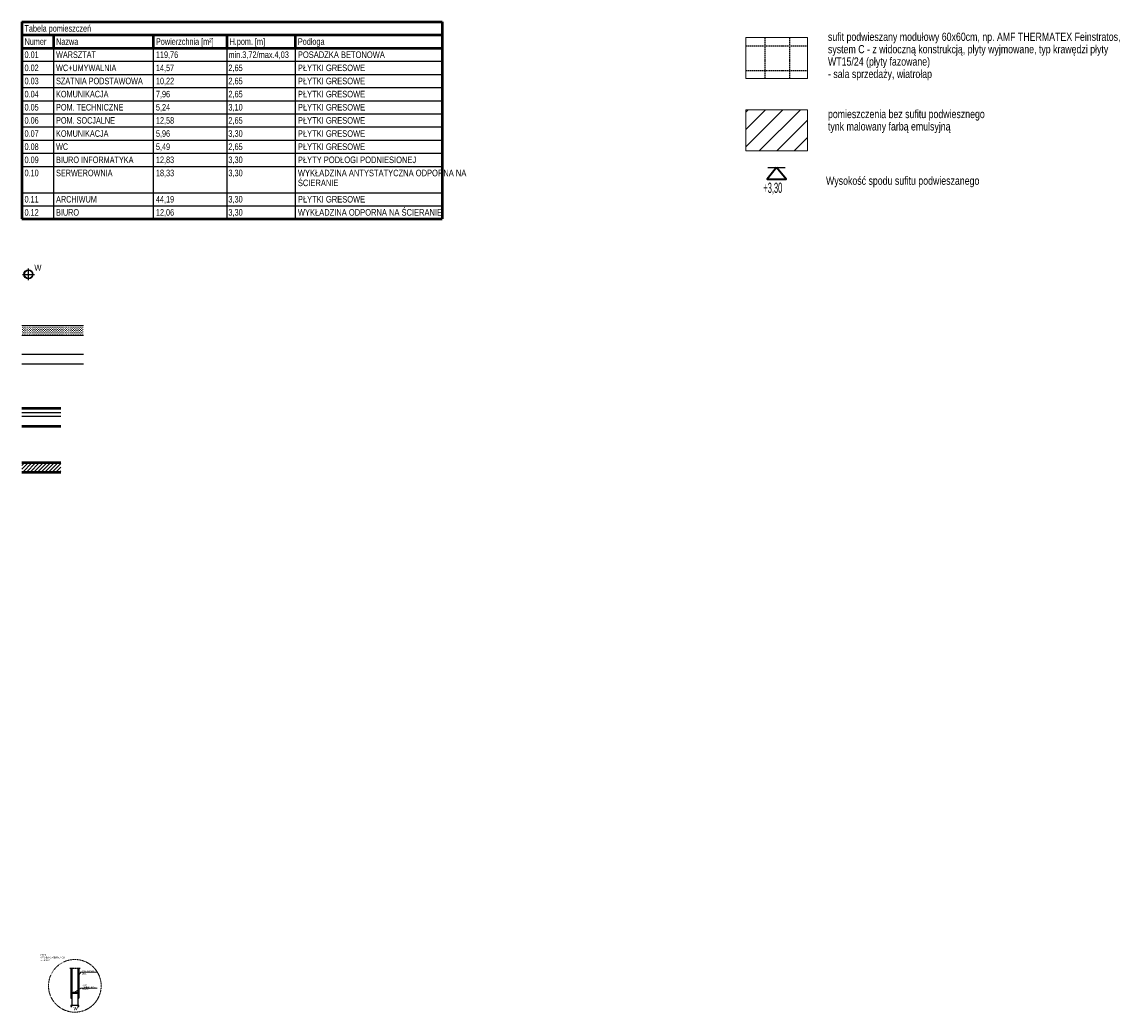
# Model space of a CAD drawing. Header units: centimetres. Extents: x 27698 to 42070, y 833 to 13367.
# Tile 55 of 59: x 33186 to 35845, y 1234 to 3645. Entities that reach past the tile are written whole.
import ezdxf

# ---------------------------------------------------------------- set-up
doc = ezdxf.new("R2010")
doc.units = ezdxf.units.CM
doc.header["$LTSCALE"] = 0.1
doc.linetypes.add('DASHED2', pattern=[9.525, 6.35, -3.175])
doc.linetypes.add('HIDDEN', pattern=[9.525, 6.35, -3.175])
for name, color, linetype in [('A-ELEWACJE', 3, 'Continuous'), ('A-Elewacje_wypełnienia', 7, 'Continuous'), ('A_Ściany istniejące', 9, 'Continuous'), ('CKIZOLACJE', 2, 'Continuous'), ('CKSCIANY_KRESK', 254, 'Continuous'), ('CKTABELE', 7, 'Continuous')]:
    doc.layers.add(name, color=color, linetype=linetype)
for name, color, linetype, lineweight in [('A-Wyburzenia', 35, 'DASHED2', 0), ('A_Sufity - Opis', 4, 'Continuous', 13), ('A_Sufity podwieszone', 4, 'Continuous', 25), ('CKOPIS_WIDOK', 255, 'Continuous', 9), ('CKSCIANY_PRZEKR', 6, 'Continuous', 50)]:
    doc.layers.add(name, color=color, linetype=linetype, lineweight=lineweight)
doc.styles.add('A_simplex_25', font='simplex.shx', dxfattribs={"width": 0.5, "height": 25})
doc.styles.get("Standard").update_dxf_attribs({"font": 'ic-simplex.shx', "width": 0.8})
doc.styles.add('TABELE', font='ic-simplex.shx', dxfattribs={"width": 0.8})
doc.linetypes.add('IZOLACJA_CIEPLNA_OS', pattern='A,0.001,[220,CADKON.SHX,S=0.05,R=0,X=0,Y=0],-1,[220,CADKON.SHX,S=0.05,R=180,X=1,Y=0],-1', length=2.001)
pattern_1 = [(45, (10406.5624, -753.988), (-4.490128, 4.490128), [])]

# ---------------------------------------------------------------- blocks, each defined once
blk = doc.blocks.new('A$7E871014261F59')
at = {"layer": 'A-Elewacje_wypełnienia'}
h = blk.add_hatch(dxfattribs=at)
h.set_pattern_fill('ANSI31', color=256)
h.set_pattern_definition([(45, (-9103.224, -769.995), (-2.245064, 2.245064), [])])
h.paths.add_polyline_path([(37.4, -119.7), (35.4, -119.7), (35.4, -46.7), (37.4, -46.7)])
h.paths.add_polyline_path([(20.4, -107.7), (20.4, -119.7), (18.4, -119.7), (18.4, -46.7), (20.4, -46.7)])
at = {"color": 1}
for points in [[(18.4, -46.7), (18.4, -119.7)], [(18.4, -46.7), (20.4, -46.7)], [(20.4, -46.7), (20.4, -137.7)], [(35.4, -46.7), (35.4, -137.7)], [(35.4, -46.7), (37.4, -46.7)], [(37.4, -46.7), (37.4, -119.7)], [(20.4, -107.7), (23.3, -105.2)], [(35.4, -107.7), (32.4, -105.2)], [(20.4, -107.7), (35.4, -107.7)], [(37.4, -137.7), (18.4, -137.7)]]:
    blk.add_lwpolyline(points, dxfattribs=at)
at = {"color": 1, "linetype": 'DASHED2', "ltscale": 0.2}
blk.add_lwpolyline([(23.3, -105.2), (32.4, -105.2)], dxfattribs=at)
at = {"color": 1}
for points in [[(18.4, -119.7), (20.4, -119.7), (20.4, -119.7), (18.4, -119.7)], [(35.4, -119.7), (37.4, -119.7), (37.4, -119.7), (35.4, -119.7)], [(18.4, -139.7), (20.4, -139.7), (20.4, -137.7), (18.4, -137.7)], [(35.4, -139.7), (37.4, -139.7), (37.4, -137.7), (35.4, -137.7)]]:
    blk.add_lwpolyline(points, close=True, dxfattribs=at)
at = {"layer": 'A-ELEWACJE', "linetype": 'DASHED2'}
blk.add_lwpolyline([(15.5, -46.7), (40.5, -46.8)], dxfattribs=at)
at = {"color": 1, "insert": (25, -139.2), "char_height": 10, "width": 12.814, "attachment_point": 1}
blk.add_mtext('w', dxfattribs=at)
blk = doc.blocks.new('A$7E8A3D321ED2')
for points in [[(-14.5, 0), (14.5, 0)], [(0, -14.5), (0, 14.5)]]:
    blk.add_lwpolyline(points)
for radius in [11, 10]:
    blk.add_circle((0, 0), radius)
at = {"insert": (14.3, 23.8), "char_height": 15, "width": 125.057, "attachment_point": 1}
blk.add_mtext('W', dxfattribs=at)

msp = doc.modelspace()

# ---------------------------------------------------------------- hatches: boundary and pattern name
at = {"layer": 'A-Elewacje_wypełnienia', "lineweight": 5}
h = msp.add_hatch(dxfattribs=at)
h.set_pattern_fill('ANSI31', color=256, scale=2, style=0)
h.set_pattern_definition(pattern_1)
h.paths.add_polyline_path([(33185.648, 2548.333), (33280.648, 2548.285), (33280.648, 2572.309), (33185.648, 2572.309)])
h = msp.add_hatch(dxfattribs=at)
h.set_pattern_fill('ANSI31', color=256, scale=2, style=0)
h.set_pattern_definition(pattern_1)
h.paths.add_polyline_path([(33185.648, 2548.333), (33280.648, 2548.285), (33280.648, 2572.309), (33185.648, 2572.309)])
at = {"layer": 'A-Wyburzenia'}
h = msp.add_hatch(dxfattribs=at)
h.set_pattern_fill('PLASTER', color=256, scale=4, style=0)
h.set_pattern_definition([(45, (-6367990.372, -5684810.202), (-2.8284271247, 2.8284271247), [0, -4])])
h.paths.add_polyline_path([(33335.648, 2882.003), (33335.648, 2906.003), (33185.648, 2906.003), (33185.648, 2882.003)])
h = msp.add_hatch(dxfattribs=at)
h.set_pattern_fill('PLASTER', color=256, scale=4, style=0)
h.set_pattern_definition([(45, (-6367990.372, -5684810.202), (-2.8284271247, 2.8284271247), [0, -4])])
h.paths.add_polyline_path([(33335.648, 2882.003), (33335.648, 2906.003), (33185.648, 2906.003), (33185.648, 2882.003)])
at = {"layer": 'A_Sufity - Opis'}
h = msp.add_hatch(dxfattribs=at)
h.set_pattern_fill('GR_GENERAL', color=256, scale=15)
h.set_pattern_definition([(45, (0, 0), (-21.213203, 21.213203), [])])
h.paths.add_polyline_path([(34948.406, 3431.13), (35098.406, 3431.13), (35098.406, 3331.13), (34948.406, 3331.13)])

# ---------------------------------------------------------------- linework, layer by layer
at = {"layer": 'A-Wyburzenia', "ltscale": 2}
for points in [[(33185.648, 2906.003), (33335.648, 2906.003)], [(33335.648, 2882.003), (33185.648, 2882.003)]]:
    msp.add_lwpolyline(points, dxfattribs=at)
at = {"layer": 'A_Sufity - Opis'}
for points in [[(34948.406, 3607.242), (35098.406, 3607.242), (35098.406, 3507.242), (34948.406, 3507.242)], [(34948.406, 3431.13), (35098.406, 3431.13), (35098.406, 3331.13), (34948.406, 3331.13)]]:
    msp.add_lwpolyline(points, close=True, dxfattribs=at)
at = {"layer": 'A_Sufity podwieszone', "linetype": 'HIDDEN', "ltscale": 5}
for p, q in [((34994.837, 3607.242), (34994.837, 3507.242)), ((35054.837, 3607.242), (35054.837, 3507.242)), ((34948.406, 3586.845), (35098.406, 3586.845)), ((34948.406, 3526.845), (35098.406, 3526.845))]:
    msp.add_line(p, q, dxfattribs=at)
at = {"layer": 'A_Sufity podwieszone', "lineweight": 40}
msp.add_lwpolyline([(35023.406, 3290.961), (35000.298, 3261.968), (35046.513, 3261.968)], close=True, dxfattribs=at)
at = {"layer": 'A_Sufity podwieszone'}
msp.add_lwpolyline([(35002.261, 3290.961), (35044.55, 3290.961)], dxfattribs=at)
at = {"layer": 'A_Ściany istniejące', "lineweight": -3}
msp.add_lwpolyline([(33185.648, 2836.131), (33335.648, 2836.131)], dxfattribs=at)
at = {"layer": 'A_Ściany istniejące'}
msp.add_lwpolyline([(33335.648, 2812.131), (33185.648, 2812.131)], dxfattribs=at)
at = {"layer": 'CKIZOLACJE', "linetype": 'IZOLACJA_CIEPLNA_OS', "ltscale": 5.5}
msp.add_lwpolyline([(33185.648, 2694.014), (33280.648, 2694.014)], dxfattribs=at)
at = {"layer": 'CKOPIS_WIDOK'}
for points in [[(33323.106, 1322.432), (33329.474, 1331.045), (33368.996, 1331.045)], [(33314.615, 1282.384), (33329.446, 1292.473), (33368.968, 1292.473)]]:
    msp.add_lwpolyline(points, dxfattribs=at)
at = {"layer": 'CKOPIS_WIDOK', "linetype": 'DASHED2'}
msp.add_circle((33314.674, 1297.953), 64.1, dxfattribs=at)
at = {"layer": 'CKSCIANY_KRESK'}
msp.add_line((33280.648, 2683.974), (33185.648, 2683.974), dxfattribs=at)
at = {"layer": 'CKSCIANY_PRZEKR'}
for p, q in [((33280.648, 2659.974), (33185.648, 2659.974)), ((33185.648, 2572.309), (33280.648, 2572.309)), ((33280.648, 2548.309), (33185.648, 2548.309))]:
    msp.add_line(p, q, dxfattribs=at)
msp.add_lwpolyline([(33280.648, 2703.974), (33185.648, 2703.974)], dxfattribs=at)
at = {"layer": 'CKTABELE', "color": 6, "lineweight": 50}
for p, q in [((33185.767, 3645.419), (33262.567, 3645.419)), ((33185.767, 3645.419), (33185.767, 3613.419)), ((33262.567, 3645.419), (33505.767, 3645.419)), ((33505.767, 3645.419), (33684.967, 3645.419)), ((33684.967, 3645.419), (33851.367, 3645.419)), ((33851.367, 3645.419), (34209.185, 3645.419)), ((34209.185, 3645.419), (34209.185, 3613.419)), ((33185.767, 3613.419), (33185.767, 3581.419)), ((33185.767, 3613.419), (33262.567, 3613.419)), ((33262.567, 3613.419), (33505.767, 3613.419)), ((33262.567, 3613.419), (33262.567, 3581.419)), ((33505.767, 3613.419), (33684.967, 3613.419)), ((33505.767, 3613.419), (33505.767, 3581.419)), ((33684.967, 3613.419), (33851.367, 3613.419)), ((33684.967, 3613.419), (33684.967, 3581.419)), ((33851.367, 3613.419), (34209.185, 3613.419)), ((33851.367, 3613.419), (33851.367, 3581.419)), ((34209.185, 3613.419), (34209.185, 3581.419)), ((33185.767, 3581.419), (33185.767, 3165.419)), ((33185.767, 3581.419), (33262.567, 3581.419)), ((33262.567, 3581.419), (33505.767, 3581.419)), ((33505.767, 3581.419), (33684.967, 3581.419)), ((33684.967, 3581.419), (33851.367, 3581.419)), ((33851.367, 3581.419), (34209.185, 3581.419)), ((34209.185, 3581.419), (34209.185, 3165.419)), ((33185.767, 3165.419), (33262.567, 3165.419)), ((33262.567, 3165.419), (33505.767, 3165.419)), ((33505.767, 3165.419), (33684.967, 3165.419)), ((33684.967, 3165.419), (33851.367, 3165.419)), ((33851.367, 3165.419), (34209.185, 3165.419))]:
    msp.add_line(p, q, dxfattribs=at)
at = {"layer": 'CKTABELE'}
for p, q in [((33262.567, 3581.419), (33262.567, 3165.419)), ((33505.767, 3581.419), (33505.767, 3165.419)), ((33684.967, 3581.419), (33684.967, 3165.419)), ((33851.367, 3581.419), (33851.367, 3165.419)), ((33185.767, 3549.419), (33262.567, 3549.419)), ((33262.567, 3549.419), (33505.767, 3549.419)), ((33505.767, 3549.419), (33684.967, 3549.419)), ((33684.967, 3549.419), (33851.367, 3549.419)), ((33851.367, 3549.419), (34209.185, 3549.419)), ((33185.767, 3517.419), (33262.567, 3517.419)), ((33262.567, 3517.419), (33505.767, 3517.419)), ((33505.767, 3517.419), (33684.967, 3517.419)), ((33684.967, 3517.419), (33851.367, 3517.419)), ((33851.367, 3517.419), (34209.185, 3517.419)), ((33185.767, 3485.419), (33262.567, 3485.419)), ((33262.567, 3485.419), (33505.767, 3485.419)), ((33505.767, 3485.419), (33684.967, 3485.419)), ((33684.967, 3485.419), (33851.367, 3485.419)), ((33851.367, 3485.419), (34209.185, 3485.419)), ((33185.767, 3453.419), (33262.567, 3453.419)), ((33262.567, 3453.419), (33505.767, 3453.419)), ((33505.767, 3453.419), (33684.967, 3453.419)), ((33684.967, 3453.419), (33851.367, 3453.419)), ((33851.367, 3453.419), (34209.185, 3453.419)), ((33185.767, 3421.419), (33262.567, 3421.419)), ((33262.567, 3421.419), (33505.767, 3421.419)), ((33505.767, 3421.419), (33684.967, 3421.419)), ((33684.967, 3421.419), (33851.367, 3421.419)), ((33851.367, 3421.419), (34209.185, 3421.419)), ((33185.767, 3389.419), (33262.567, 3389.419)), ((33262.567, 3389.419), (33505.767, 3389.419)), ((33262.567, 3389.419), (33505.767, 3389.419)), ((33505.767, 3389.419), (33684.967, 3389.419)), ((33505.767, 3389.419), (33684.967, 3389.419)), ((33684.967, 3389.419), (33851.367, 3389.419)), ((33684.967, 3389.419), (33851.367, 3389.419)), ((33851.367, 3389.419), (34209.185, 3389.419)), ((33851.367, 3389.419), (34209.185, 3389.419)), ((33185.767, 3357.419), (33262.567, 3357.419)), ((33262.567, 3357.419), (33505.767, 3357.419)), ((33505.767, 3357.419), (33684.967, 3357.419)), ((33684.967, 3357.419), (33851.367, 3357.419)), ((33851.367, 3357.419), (34209.185, 3357.419)), ((33185.767, 3325.419), (33262.567, 3325.419)), ((33262.567, 3325.419), (33505.767, 3325.419)), ((33505.767, 3325.419), (33684.967, 3325.419)), ((33684.967, 3325.419), (33851.367, 3325.419)), ((33851.367, 3325.419), (34209.185, 3325.419)), ((33185.767, 3293.419), (33262.567, 3293.419)), ((33262.567, 3293.419), (33505.767, 3293.419)), ((33505.767, 3293.419), (33684.967, 3293.419)), ((33684.967, 3293.419), (33851.367, 3293.419)), ((33851.367, 3293.419), (34209.185, 3293.419)), ((33185.767, 3229.419), (33262.567, 3229.419)), ((33262.567, 3229.419), (33505.767, 3229.419)), ((33505.767, 3229.419), (33684.967, 3229.419)), ((33684.967, 3229.419), (33851.367, 3229.419)), ((33851.367, 3229.419), (34209.185, 3229.419)), ((33185.767, 3197.419), (33262.567, 3197.419)), ((33262.567, 3197.419), (33505.767, 3197.419)), ((33505.767, 3197.419), (33684.967, 3197.419)), ((33684.967, 3197.419), (33851.367, 3197.419)), ((33851.367, 3197.419), (34209.185, 3197.419))]:
    msp.add_line(p, q, dxfattribs=at)

# ---------------------------------------------------------------- block references
at = {"color": 1, "rotation": 360}
msp.add_blockref('A$7E871014261F59', (33286.759, 1387.542), dxfattribs=at)
at = {"layer": 'A-ELEWACJE'}
msp.add_blockref('A$7E8A3D321ED2', (33201.781, 3030.484), dxfattribs=at)

# ---------------------------------------------------------------- texts
at = {"layer": 'A_Sufity - Opis', "char_height": 20, "attachment_point": 1}
for s, insert, width, line_spacing_factor in [('sufit podwieszany modułowy 60x60cm, np. AMF THERMATEX Feinstratos, system C - z widoczną konstrukcją, płyty wyjmowane, typ krawędzi płyty WT15/24 (płyty fazowane) \\P- sala sprzedaży, wiatrołap', (35148.406, 3619.017), 754.68301, 0.903614), ('pomieszczenia bez sufitu podwiesznego\\Ptynk malowany farbą emulsyjną ', (35148.406, 3430.946), 754.68301, 0.903614), ('Wysokość spodu sufitu podwieszanego', (35143.634, 3268.636), 756.62248, 1.05)]:
    msp.add_mtext(s, dxfattribs=dict(at, insert=insert, width=width, line_spacing_factor=line_spacing_factor))
at = {"layer": 'A_Sufity podwieszone', "insert": (34991.155, 3253.892), "char_height": 28, "width": 88.23083, "attachment_point": 1, "style": 'A_simplex_25'}
msp.add_mtext('{\\Fic-simplex.shx;\\H0.8929x;+3,30}', dxfattribs=at)
at = {"layer": 'CKOPIS_WIDOK', "char_height": 3.5, "width": 48.8075, "attachment_point": 4}
for s, insert in [('{\\Fic-romans.shx;DETAL\\PWYWIEWKA WENTYLACJI\\Pskala 1:20}', (33231.152, 1366.924)), ('{\\Fic-romans.shx;spiro izol. term. \\P%%C150}', (33331.589, 1330.707)), ('{\\Fic-romans.shx;kryza \\Pantyskroplinowa\\P%%C150/120}', (33331.561, 1295.158))]:
    msp.add_mtext(s, dxfattribs=dict(at, insert=insert))
at = {"layer": 'CKTABELE', "color": 6, "insert": (33192.167, 3637.419), "char_height": 16, "width": 870.4, "attachment_point": 1, "line_spacing_factor": 0.903614, "style": 'TABELE'}
msp.add_mtext('{\\W0.8;Tabela pomieszczeń}', dxfattribs=at)
at = {"layer": 'CKTABELE', "char_height": 16, "attachment_point": 1, "line_spacing_factor": 0.903614, "style": 'TABELE'}
for s, insert, width in [('{\\W0.8;Numer}', (33192.167, 3605.419), 64), ('{\\W0.8;Nazwa}', (33268.967, 3605.419), 230.4), ('Powierzchnia [m²]', (33512.167, 3605.419), 188.21659), ('\\pxi-3,l3,t3;H.pom. [m]', (33691.367, 3605.419), 153.6), ('{\\W0.8;Podłoga}', (33857.767, 3605.419), 204.8), ('{\\W0.8;0.01}', (33192.167, 3573.419), 64), ('{\\W0.8;WARSZTAT}', (33268.967, 3573.419), 230.4), ('{\\W0.8;119,76}', (33512.167, 3573.419), 166.4), ('\\pi-3,l3,t3;{\\W0.7;min.3,72/max.4,03}', (33688.513, 3573.419), 166.4), ('{\\W0.75;POSADZKA BETONOWA}', (33857.767, 3573.419), 233.62631), ('{\\W0.8;0.02}', (33192.167, 3541.419), 64), ('WC+UMYWALNIA', (33268.967, 3541.419), 230.4), ('{\\W0.8;14,57}', (33512.167, 3541.419), 166.4), ('\\pxi-3,l3,t3;{\\W0.7;2,65}', (33688.513, 3541.419), 166.4), ('{\\W0.75;PŁYTKI GRESOWE}', (33857.767, 3541.419), 233.62631), ('{\\W0.75;PŁYTKI GRESOWE}', (33857.767, 3509.419), 233.62631), ('{\\W0.8;0.03}', (33192.167, 3509.419), 64), ('{\\W0.8;SZATNIA PODSTAWOWA}', (33268.967, 3509.419), 230.4), ('{\\W0.8;10,22}', (33512.167, 3509.419), 166.4), ('\\pxi-3,l3,t3;{\\W0.7;2,65}', (33688.513, 3509.419), 166.4), ('{\\W0.8;0.04}', (33192.167, 3477.419), 64), ('KOMUNIKACJA', (33268.967, 3477.419), 230.4), ('7,96', (33512.167, 3477.419), 166.4), ('\\pxi-3,l3,t3;{\\W0.7;2,65}', (33688.513, 3477.419), 166.4), ('{\\W0.75;PŁYTKI GRESOWE}', (33857.767, 3477.419), 233.62631), ('{\\W0.8;0.05}', (33192.167, 3445.419), 64), ('POM. TECHNICZNE', (33268.967, 3445.419), 230.4), ('5,24', (33512.167, 3445.419), 166.4), ('\\pxi-3,l3,t3;{\\W0.7;3,10}', (33688.513, 3445.419), 166.4), ('{\\W0.75;PŁYTKI GRESOWE}', (33857.767, 3445.419), 233.62631), ('{\\W0.8;0.06}', (33192.167, 3413.419), 64), ('{\\W0.8;POM. SOCJALNE}', (33268.967, 3413.419), 230.4), ('12,58', (33512.167, 3413.419), 166.4), ('\\pxi-3,l3,t3;{\\W0.7;2,65}', (33688.513, 3413.419), 166.4), ('{\\W0.75;PŁYTKI GRESOWE}', (33857.767, 3413.419), 233.62631), ('{\\W0.8;0.07}', (33192.167, 3381.419), 64), ('KOMUNIKACJA', (33268.967, 3381.419), 230.4), ('{\\W0.8;5,96}', (33512.167, 3381.419), 166.4), ('\\pxi-3,l3,t3;{\\W0.7;3,30}', (33688.513, 3381.419), 166.4), ('{\\W0.75;PŁYTKI GRESOWE}', (33857.767, 3381.419), 233.62631), ('{\\W0.75;PŁYTKI GRESOWE}', (33857.767, 3349.419), 233.62631), ('{\\W0.8;0.08}', (33192.167, 3349.419), 64), ('{\\W0.8;WC}', (33268.967, 3349.419), 230.4), ('5,49', (33512.167, 3349.419), 166.4), ('\\pxi-3,l3,t3;{\\W0.7;2,65}', (33688.513, 3349.419), 166.4), ('{\\W0.8;0.09}', (33192.167, 3317.419), 64), ('{\\W0.8;BIURO INFORMATYKA}', (33268.967, 3317.419), 230.4), ('12,83', (33512.167, 3317.419), 166.4), ('\\pxi-3,l3,t3;{\\W0.7;3,30}', (33688.513, 3317.419), 166.4), ('{\\W0.75;PŁYTY PODŁOGI PODNIESIONEJ}', (33857.767, 3317.419), 399.07868), ('{\\W0.8;0.10}', (33192.167, 3285.419), 64), ('{\\W0.8;SERWEROWNIA}', (33268.967, 3285.419), 230.4), ('18,33', (33512.167, 3285.419), 166.4), ('\\pxi-3,l3,t3;{\\W0.7;3,30}', (33688.513, 3285.419), 166.4), ('{\\W0.75;WYKŁADZINA ANTYSTATYCZNA ODPORNA NA ŚCIERANIE}', (33857.767, 3285.419), 360.26654), ('{\\W0.8;0.11}', (33192.167, 3221.419), 64), ('{\\W0.8;ARCHIWUM}', (33268.967, 3221.419), 230.4), ('{\\W0.8;44,19}', (33512.167, 3221.419), 166.4), ('\\pxi-3,l3,t3;{\\W0.7;3,30}', (33688.513, 3221.419), 166.4), ('{\\W0.75;PŁYTKI GRESOWE}', (33857.767, 3221.419), 233.62631), ('{\\W0.75;WYKŁADZINA ODPORNA NA ŚCIERANIE}', (33857.767, 3189.419), 399.07868), ('{\\W0.8;0.12}', (33192.167, 3189.419), 64), ('{\\W0.8;BIURO}', (33268.967, 3189.419), 230.4), ('12,06', (33512.167, 3189.419), 166.4), ('\\pxi-3,l3,t3;{\\W0.7;3,30}', (33688.513, 3189.419), 166.4)]:
    msp.add_mtext(s, dxfattribs=dict(at, insert=insert, width=width))

doc.saveas('drawing.dxf')
